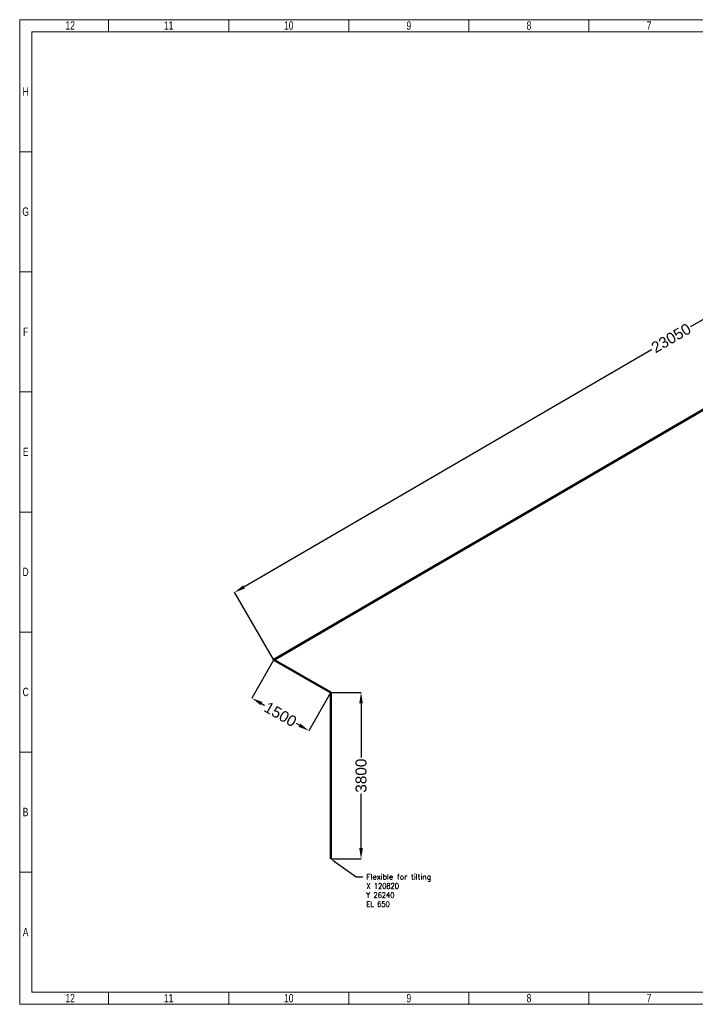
# Model space of a CAD drawing. Header units: millimetres. Extents: x 0 to 31447, y 0 to 22462.
# Tile 1 of 14: x 0 to 15409, y 0 to 22462. Entities that reach past the tile are written whole.
import ezdxf
from ezdxf import colors
from ezdxf.entities.mleader import LeaderData, LeaderLine
from ezdxf.math import Vec2, Vec3

# ---------------------------------------------------------------- set-up
doc = ezdxf.new("R2010")
doc.units = ezdxf.units.MM
doc.header["$LTSCALE"] = 0.25
doc.layers.add('Annotation', color=7, linetype='Continuous')
doc.layers.add('Dimension', color=1, linetype='Continuous')
doc.layers.add('Pipe Small Bore', color=30, linetype='Continuous', lineweight=50)
doc.styles.add('AdskIsoMetric', font='romans.shx')
doc.styles.add('SLDTEXTSTYLE3', font='TXT', dxfattribs={"width": 0.75})
doc.styles.get("Standard").update_dxf_attribs({"font": 'arial.ttf'})
doc.dimstyles.new('AdskIsoMetric', dxfattribs={"dimtxt": 2.5, "dimasz": 2.5, "dimexe": 1, "dimexo": 2, "dimgap": 0.8, "dimtad": 1, "dimdec": 0, "dimrnd": 1, "dimzin": 0, "dimdsep": 46, "dimtxsty": 'AdskIsoMetric', "dimcen": 0, "dimclrt": 7, "dimadec": 0, "dimazin": 0, "dimtfac": 1, "dimtdec": 0, "dimtmove": 1, "dimatfit": 3, "dimfxl": 1, "dimtfill": 1, "dimfrac": 2, "dimtolj": 1, "dimtzin": 0, "dimarcsym": 0})

# ---------------------------------------------------------------- blocks, each defined once
blk = doc.blocks.new('cajetin')
at = {"color": 7, "linetype": 'Continuous', "lineweight": 18}
for p, q in [((0, 0), (0, 615)), ((0, 615), (861, 615)), ((55.5, 607.5), (55.5, 615)), ((130.5, 607.5), (130.5, 615)), ((205.5, 607.5), (205.5, 615)), ((280.5, 607.5), (280.5, 615)), ((355.5, 607.5), (355.5, 615)), ((7.5, 7.5), (7.5, 607.5)), ((7.5, 607.5), (853.5, 607.5)), ((7.5, 532.5), (0, 532.5)), ((7.5, 457.5), (0, 457.5)), ((7.5, 382.5), (0, 382.5)), ((7.5, 307.5), (0, 307.5)), ((7.5, 307.5), (7.5, 307.5)), ((7.5, 232.5), (0, 232.5)), ((7.5, 157.5), (0, 157.5)), ((7.5, 82.5), (0, 82.5)), ((853.5, 7.5), (7.5, 7.5)), ((55.5, 7.5), (55.5, 0)), ((130.5, 7.5), (130.5, 0)), ((205.5, 7.5), (205.5, 0)), ((280.5, 7.5), (280.5, 0)), ((355.5, 7.5), (355.5, 0)), ((861, 0), (0, 0))]:
    blk.add_line(p, q, dxfattribs=at)
at = {"color": 7, "linetype": 'Continuous', "lineweight": 0, "char_height": 5.25, "attachment_point": 2, "style": 'SLDTEXTSTYLE3'}
for s, insert in [('12', (31.51, 613.99)), ('11', (93.01, 613.99)), ('10', (168.01, 613.99)), ('9', (243.01, 613.99)), ('8', (318.01, 613.99)), ('7', (393.01, 613.99)), ('H', (3.75, 572.74)), ('G', (3.68, 497.74)), ('F', (3.71, 422.74)), ('E', (3.74, 347.74)), ('D', (3.68, 272.74)), ('C', (3.73, 197.74)), ('B', (3.69, 122.74)), ('A', (3.7, 47.74)), ('12', (31.51, 6.49)), ('11', (93.01, 6.49)), ('10', (168.01, 6.49)), ('9', (243.01, 6.49)), ('8', (318.01, 6.49)), ('7', (393.01, 6.49))]:
    blk.add_mtext(s, dxfattribs=dict(at, insert=insert))
blk = doc.blocks.new('*D35')
at = {"layer": 'Defpoints', "color": 0}
for p in [(25709, 19466), (4899, 9395), (5794, 7860)]:
    blk.add_point(p, dxfattribs=at)
at = {"layer": 'Dimension', "color": 0, "lineweight": -2}
for p, q in [((25704, 19474), (24813, 21005)), ((24599, 20874), (15269, 15437)), ((5115, 9521), (14446, 14958)), ((5789, 7869), (4897, 9399))]:
    blk.add_line(p, q, dxfattribs=at)
at = {"layer": 'Dimension', "color": 0}
for points in [[(24620, 20838), (24578, 20910), (24815, 21000)], [(5094, 9557), (5136, 9485), (4899, 9395)]]:
    blk.add_solid(points, dxfattribs=at)
at = {"layer": 'Dimension', "color": 7, "insert": (14857, 15198), "char_height": 250, "attachment_point": 5, "rotation": 30.2305, "bg_fill": 3, "box_fill_scale": 1.1, "bg_fill_color": 257, "bg_fill_transparency": 0}
blk.add_mtext('\\A1;23050', dxfattribs=at)
blk = doc.blocks.new('*D50')
at = {"layer": 'Defpoints', "color": 0}
for p in [(7097, 7116), (7097, 3316), (7786, 3316)]:
    blk.add_point(p, dxfattribs=at)
at = {"layer": 'Dimension', "color": 0, "lineweight": -2}
for p, q in [((7107, 7116), (7791, 7116)), ((7786, 6866), (7786, 5593)), ((7786, 3566), (7786, 4839)), ((7107, 3316), (7791, 3316))]:
    blk.add_line(p, q, dxfattribs=at)
at = {"layer": 'Dimension', "color": 0}
for points in [[(7828, 6866), (7744, 6866), (7786, 7116)], [(7744, 3566), (7828, 3566), (7786, 3316)]]:
    blk.add_solid(points, dxfattribs=at)
at = {"layer": 'Dimension', "color": 7, "insert": (7786, 5216), "char_height": 250, "attachment_point": 5, "rotation": 90, "bg_fill": 3, "box_fill_scale": 1.1, "bg_fill_color": 257, "bg_fill_transparency": 0}
blk.add_mtext('\\A1;3800', dxfattribs=at)
blk = doc.blocks.new('*D65')
at = {"layer": 'Defpoints', "color": 0}
for p in [(5794, 7860), (7097, 7116), (6598, 6242)]:
    blk.add_point(p, dxfattribs=at)
at = {"layer": 'Dimension', "color": 0, "lineweight": -2}
for p, q in [((5790, 7851), (5293, 6981)), ((7092, 7108), (6596, 6237)), ((5512, 6861), (5630, 6794)), ((6381, 6366), (6264, 6432))]:
    blk.add_line(p, q, dxfattribs=at)
at = {"layer": 'Dimension', "color": 0}
for points in [[(5533, 6897), (5492, 6825), (5295, 6985)], [(6360, 6329), (6402, 6402), (6598, 6242)]]:
    blk.add_solid(points, dxfattribs=at)
at = {"layer": 'Dimension', "color": 7, "insert": (5947, 6613), "char_height": 250, "attachment_point": 5, "rotation": 330.2866, "bg_fill": 3, "box_fill_scale": 1.1, "bg_fill_color": 257, "bg_fill_transparency": 0}
blk.add_mtext('\\A1;1500', dxfattribs=at)

msp = doc.modelspace()

# ---------------------------------------------------------------- block references
at = {"xscale": 36.5234375, "yscale": 36.5234375, "zscale": 36.5234375}
msp.add_blockref('cajetin', (0, 0), dxfattribs=at)

# ---------------------------------------------------------------- texts
at = {"insert": (7907.2, 2971.1), "char_height": 125, "attachment_point": 1, "style": 'AdskIsoMetric'}
msp.add_mtext_dynamic_manual_height_columns('Flexible for tilting\\P{\\W0.8;X 120820^JY 26240^JEL 650}', width=199051.183, gutter_width=625, heights=[0], dxfattribs=at)

# ---------------------------------------------------------------- next in the draw order: dimensions: what is measured, and where the dimension line sits
at = {"layer": 'Dimension'}
dim = msp.add_aligned_dim(p1=(25709.391, 19465.7428), p2=(5793.5784, 7860.2827), distance=-1776.0717, dimstyle='AdskIsoMetric', override={"dimscale": 5, "dimtxt": 50, "dimasz": 50, "dimtad": 0, "dimlfac": 1, "dimrnd": 10, "dimtxsty": 'Standard', "dimtfill": 1, "dimtfillclr": 0}, dxfattribs=at)
dim.commit()
dim.dimension.update_dxf_attribs({"geometry": '*D35', "text_midpoint": (14857.2692, 15197.5515)})
dim = msp.add_linear_dim(base=(7786.1, 3316.3), p1=(7097.2, 7116.3), p2=(7097.2, 3316.3), angle=90, dimstyle='AdskIsoMetric', override={"dimscale": 5, "dimtxt": 50, "dimasz": 50, "dimtad": 0, "dimrnd": 10, "dimtxsty": 'Standard', "dimtfill": 1, "dimtfillclr": 0}, dxfattribs=at)
dim.commit()
dim.dimension.update_dxf_attribs({"geometry": '*D50', "text_midpoint": (7786.1, 5216.3)})

# ---------------------------------------------------------------- next in the draw order: linework, layer by layer
at = {"layer": 'Pipe Small Bore'}
for points in [[(11669.6, 11283.7), (25493.4, 19339.9)], [(9077.6, 9773.1), (11669.6, 11283.7)], [(5794.5, 7859.8), (9077.6, 9773.1)], [(5794.5, 7859.8), (7097.2, 7116.3)], [(7097.2, 7116.3), (7097.2, 3316.3)]]:
    msp.add_lwpolyline(points, dxfattribs=at)

# ---------------------------------------------------------------- next in the draw order: leaders
at = {"layer": 'Annotation'}
ml = msp.add_multileader_mtext('Standard', dxfattribs=at)
ml.set_content('')
ml.set_leader_properties()
ml.build(insert=Vec2(0, 0))
ml.multileader.update_dxf_attribs({"dogleg_length": 3.06, "arrow_head_size": 125})
ctx = ml.context
ctx.base_point, ctx.char_height, ctx.arrow_head_size, ctx.landing_gap_size, ctx.plane_origin = Vec3(7826.7, 2909.1), 200, 125, 100, Vec3(1132.7, -7823.8)
ctx.text_align_type = 2
notes = []
notes.append((ctx, [(0, (1, 1, 0), (7673.6, 2909.1), (1, 0), 153.1, [(0, [(7097.2, 3316.3)], 256, [])])]))
ctx.mtext, ml.multileader.dxf.content_type = None, 0
for ctx, leaders in notes:
    for number, flags, end, landing, length, lines in leaders:
        leader = LeaderData()
        leader.index, (leader.has_last_leader_line, leader.has_dogleg_vector, leader.attachment_direction) = number, flags
        leader.last_leader_point, leader.dogleg_vector, leader.dogleg_length = Vec3(end), Vec3(landing), length
        for number, points, colour, breaks in lines:
            line = LeaderLine()
            line.index, line.vertices, line.color, line.breaks = number, Vec3.list(points), colors.encode_raw_color(colour), breaks
            leader.lines.append(line)
        ctx.leaders.append(leader)

# ---------------------------------------------------------------- next in the draw order: dimensions: what is measured, and where the dimension line sits
at = {"layer": 'Dimension'}
dim = msp.add_aligned_dim(p1=(5794.5, 7859.8), p2=(7097.2, 7116.3), distance=-1007.1, dimstyle='AdskIsoMetric', override={"dimscale": 5, "dimtxt": 50, "dimasz": 50, "dimtad": 0, "dimrnd": 10, "dimtxsty": 'Standard', "dimtfill": 1, "dimtfillclr": 0}, dxfattribs=at)
dim.commit()
dim.dimension.update_dxf_attribs({"geometry": '*D65', "text_midpoint": (5946.7, 6613.4)})

doc.saveas('drawing.dxf')
